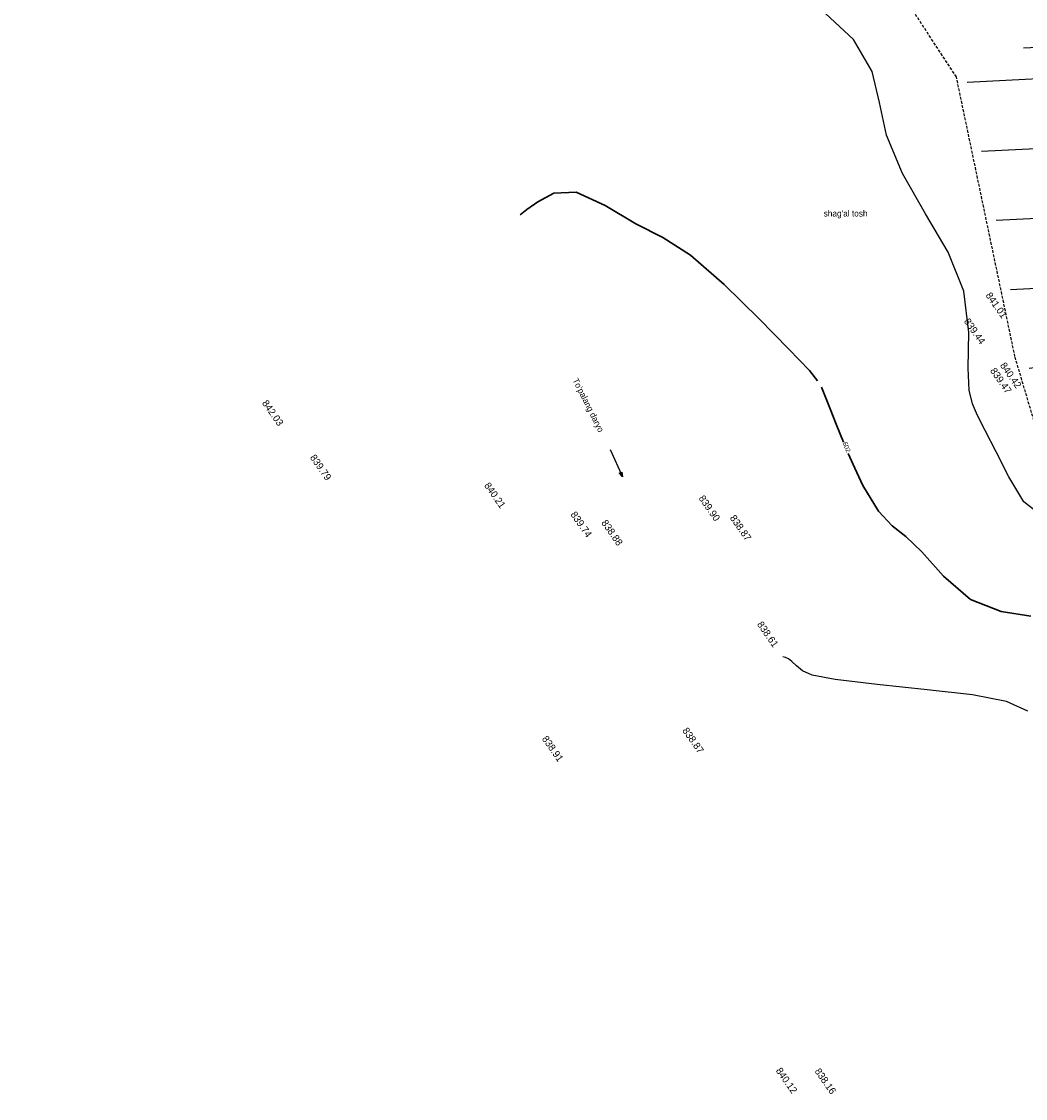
# Model space of a CAD drawing. Header units: millimetres. Extents: x 405709 to 406552, y 4254722 to 4255885.
# Tile 2 of 48: x 405915 to 406058, y 4255248 to 4255400. Entities that reach past the tile are written whole.
import ezdxf

# ---------------------------------------------------------------- set-up
doc = ezdxf.new("R2010")
doc.units = ezdxf.units.MM
doc.header["$LTSCALE"] = 0.5
doc.linetypes.add('CONTI', pattern=[0])
doc.linetypes.add('Штриховая 1 к 2', pattern=[3, 2, -1])
for name, color, linetype in [('(007) Здания', 7, 'Continuous'), ('(027) Гидрография', 7, 'Continuous'), ('(028) Гидротехн.', 7, 'Continuous'), ('(031) Горизонтали', 42, 'Continuous'), ('(037) Контуры', 7, 'Continuous'), ('PI_OTDEFAULT', 172, 'CONTI')]:
    doc.layers.add(name, color=color, linetype=linetype)
doc.layers.add('(032) Горизонтали утолщенные', color=32, linetype='Continuous', lineweight=30)
doc.styles.add('BM-431', font='txt')
doc.styles.add('P-131', font='txt')

# ---------------------------------------------------------------- blocks, each defined once
blk = doc.blocks.new('*U24')
at = {"layer": '(028) Гидротехн.', "color": 5, "ltscale": 10}
for points in [[(1.85, -0.17), (4.68, 17.89)], [(6.26, -0.6), (7.78, 9.1)]]:
    blk.add_lwpolyline(points, dxfattribs=at)
blk = doc.blocks.new('*U25')
at = {"color": 0, "linetype": 'ByBlock', "lineweight": -2, "transparency": 16777216}
for p, rotation in [((406065.77, 4255400.64), 101.808184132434), ((406067.82, 4255390.85), 101.808184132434), ((406069.86, 4255381.06), 101.808184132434), ((406071.91, 4255371.27), 101.808184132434), ((406073.96, 4255361.49), 101.808184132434), ((406076.6, 4255351.85), 106.5429824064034)]:
    blk.add_blockref('*U24', p, dxfattribs=dict(at, rotation=rotation))
blk = doc.blocks.new('*X10')
at = {"color": 0}
for p, q in [((7.2, 1.35), (7.36, 1.35)), ((7.2, 1.3), (7.53, 1.3)), ((7.2, 1.25), (7.69, 1.25)), ((7.2, 1.2), (7.85, 1.2)), ((7.2, 1.15), (8.01, 1.15)), ((7.2, 1.1), (8.18, 1.1)), ((7.2, 1.05), (8.34, 1.05)), ((7.2, 1), (8.5, 1)), ((7.2, 0.95), (8.34, 0.95)), ((7.2, 0.9), (8.18, 0.9)), ((7.2, 0.85), (8.01, 0.85)), ((7.2, 0.8), (7.85, 0.8)), ((7.2, 0.75), (7.69, 0.75)), ((7.2, 0.7), (7.53, 0.7)), ((7.2, 0.65), (7.36, 0.65))]:
    blk.add_line(p, q, dxfattribs=at)
blk = doc.blocks.new('I02225')
for p, q in [((-1.14, -0.45), (-1.14, 0.35)), ((-1.14, 0.35), (0.16, -0.05)), ((-8.34, -0.05), (0.16, -0.05)), ((0.16, -0.05), (-1.14, -0.45))]:
    blk.add_line(p, q)
blk.add_blockref('*X10', (-8.34, -1.05))

msp = doc.modelspace()

# ---------------------------------------------------------------- hatches: boundary and pattern name
at = {"transparency": 33554687}
h = msp.add_hatch(dxfattribs=at)
h.set_pattern_fill('AR-HBONE', color=30, scale=0.005)
edge = h.paths.add_edge_path()
edge.add_line((406386.6, 4254899.2), (406388.73, 4254901.32))
edge.add_line((406182.57, 4255117.63), (406215.73, 4255080.21))
edge.add_line((406215.73, 4255080.21), (406248.84, 4255042.86))
edge.add_line((406248.84, 4255042.86), (406283.05, 4255007.73))
edge.add_line((406283.05, 4255007.73), (406318.27, 4254972.27))
edge.add_line((406318.27, 4254972.27), (406353.5, 4254936.79))
edge.add_line((406353.5, 4254936.79), (406388.73, 4254901.32))
edge.add_line((406388.73, 4254901.32), (406387.77, 4254900.36))
edge.add_line((406180.33, 4255115.65), (406213.49, 4255078.22))
edge.add_line((406213.49, 4255078.22), (406246.64, 4255040.82))
edge.add_line((406246.64, 4255040.82), (406280.91, 4255005.63))
edge.add_line((406280.91, 4255005.63), (406316.14, 4254970.16))
edge.add_line((406316.14, 4254970.16), (406351.37, 4254934.68))
edge.add_line((406351.37, 4254934.68), (406386.6, 4254899.2))
edge.add_line((406386.6, 4254899.2), (406386.92, 4254899.52))
edge.add_line((406182.57, 4255117.63), (406157.36, 4255152.31))
edge.add_line((406157.36, 4255152.31), (406147.04, 4255171.92))
edge.add_line((406147.04, 4255171.92), (406133.07, 4255198.46))
edge.add_line((406133.07, 4255198.46), (406131.1, 4255203.63))
edge.add_line((406131.1, 4255203.63), (406113.31, 4255250.39))
edge.add_line((406113.31, 4255250.39), (406102.62, 4255278.48))
edge.add_line((406102.62, 4255278.48), (406096.6, 4255297.62))
edge.add_line((406096.6, 4255297.62), (406081.88, 4255347.1))
edge.add_line((406081.88, 4255347.1), (406078.09, 4255359.84))
edge.add_line((406078.09, 4255359.84), (406072.14, 4255402.38))
edge.add_line((406072.14, 4255402.38), (406041.04, 4255445.31))
edge.add_line((406041.04, 4255445.31), (405903.1, 4255619.54))
edge.add_line((405903.1, 4255619.54), (405828.48, 4255714.88))
edge.add_line((405828.48, 4255714.88), (405791.31, 4255762.15))
edge.add_line((405788.96, 4255760.3), (405791.31, 4255762.15))
edge.add_line((405826.12, 4255713.03), (405788.96, 4255760.3))
edge.add_line((405900.74, 4255617.68), (405826.12, 4255713.03))
edge.add_line((406038.65, 4255443.5), (405900.74, 4255617.68))
edge.add_line((406069.27, 4255401.22), (406038.65, 4255443.5))
edge.add_line((406075.15, 4255359.2), (406069.27, 4255401.22))
edge.add_line((406079, 4255346.24), (406075.15, 4255359.2))
edge.add_line((406093.73, 4255296.75), (406079, 4255346.24))
edge.add_line((406099.79, 4255277.49), (406093.73, 4255296.75))
edge.add_line((406110.51, 4255249.33), (406099.79, 4255277.49))
edge.add_line((406128.3, 4255202.56), (406110.51, 4255249.33))
edge.add_line((406130.33, 4255197.22), (406128.3, 4255202.56))
edge.add_line((406144.38, 4255170.53), (406130.33, 4255197.22))
edge.add_line((406154.82, 4255150.7), (406144.38, 4255170.53))
edge.add_line((406180.33, 4255115.65), (406154.82, 4255150.7))

# ---------------------------------------------------------------- linework, layer by layer
at = {"layer": '(007) Здания', "color": 5, "linetype": 'Штриховая 1 к 2', "ltscale": 0.4}
msp.add_lwpolyline([(406165.12, 4255102.17), (406164.57, 4255102.78), (406137.84, 4255139.52), (406126.82, 4255160.44), (406112.29, 4255188.06), (406109.89, 4255194.37), (406092.09, 4255241.14), (406081.2, 4255269.77), (406074.95, 4255289.64), (406060.18, 4255339.26), (406056.12, 4255352.93), (406047.83, 4255392.55), (406022.37, 4255431.34), (405884.89, 4255604.97), (405810.25, 4255700.35), (405773.1, 4255747.59)], dxfattribs=at)
at = {"layer": '(031) Горизонтали'}
for points in [[(406061.31, 4255329.27, 602.5), (406057.36, 4255332.34, 602.5), (406055.25, 4255335.88, 602.5), (406053.46, 4255339.42, 602.5), (406051.92, 4255342.44, 602.5), (406050.83, 4255344.58, 602.5), (406050.11, 4255346.26, 602.5), (406049.65, 4255348.17, 602.5), (406049.5, 4255351.31, 602.5), (406049.58, 4255356.34, 602.5), (406048.9, 4255362.19, 602.5), (406046.65, 4255367.72, 602.5), (406043.43, 4255373.15, 602.5), (406040.21, 4255378.85, 602.5), (406037.9, 4255384.28, 602.5), (406036.95, 4255388.94, 602.5), (406035.9, 4255393.33, 602.5), (406033.26, 4255397.86, 602.5), (406029.27, 4255401.56, 602.5)], [(406057.93, 4255302.72, 601.5), (406054.92, 4255304.08, 601.5), (406050.09, 4255305.01, 601.5), (406043.7, 4255305.73, 601.5), (406036.58, 4255306.49, 601.5), (406030.63, 4255307.21, 601.5), (406027.41, 4255307.82, 601.5), (406026.01, 4255308.42, 601.5), (406025.16, 4255309.11, 601.5), (406024.52, 4255309.73, 601.5), (406024.01, 4255310.13, 601.5), (406023.63, 4255310.32, 601.5), (406023.24, 4255310.39, 601.5)]]:
    msp.add_polyline3d(points, dxfattribs=at)
at = {"layer": '(032) Горизонтали утолщенные'}
for points in [[(406028.14, 4255349.5, 602), (406027.01, 4255350.96, 602), (406024.1, 4255353.97, 602), (406019.86, 4255358.26, 602), (406014.93, 4255363.15, 602), (406010.17, 4255367.31, 602), (406006.21, 4255369.79, 602), (406002.38, 4255371.75, 602), (405998.07, 4255374.32, 602), (405993.93, 4255376.21, 602), (405990.76, 4255376.1, 602), (405988.51, 4255374.87, 602), (405986.94, 4255373.75, 602), (405986.02, 4255373.03, 602)], [(406029.94, 4255345.52, 602), (406029.09, 4255347.68, 602), (406028.71, 4255348.62, 602)], [(406031.82, 4255340.81, 602), (406030.79, 4255343.38, 602), (406029.94, 4255345.52, 602)], [(406034.55, 4255334.69, 602), (406033.41, 4255337.11, 602), (406032.5, 4255339.21, 602)], [(406058.35, 4255316.14, 602), (406054.15, 4255316.82, 602), (406049.81, 4255318.54, 602), (406046, 4255321.85, 602), (406042.94, 4255325.29, 602), (406040.64, 4255327.45, 602), (406038.72, 4255328.97, 602), (406036.78, 4255331.03, 602), (406034.55, 4255334.69, 602)]]:
    msp.add_polyline3d(points, dxfattribs=at)

# ---------------------------------------------------------------- block references
at = {"layer": '(027) Гидрография', "xscale": 0.4999999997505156, "yscale": 0.4999999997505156, "zscale": 0.4999999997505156, "rotation": 294.4179560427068}
msp.add_blockref('I02225', (406000.49, 4255335.97), dxfattribs=at)
msp.add_blockref('*U25', (0, 0))

# ---------------------------------------------------------------- texts
at = {"layer": '(028) Гидротехн.', "style": 'BM-431'}
msp.add_text("To'palang daryo", height=0.875, rotation=296.5799, dxfattribs=at).set_placement((405993.41, 4255349.6))
at = {"layer": '(032) Горизонтали утолщенные', "style": 'P-131'}
msp.add_text('602', height=0.656, rotation=292.5099, dxfattribs=at).set_placement((406031.69, 4255340.69, 602))
at = {"layer": '(037) Контуры', "color": 0, "linetype": 'ByBlock', "style": 'BM-431'}
msp.add_text("shag'al tosh", height=0.875, dxfattribs=at).set_placement((406029.02, 4255372.78))
at = {"layer": 'PI_OTDEFAULT', "color": 250, "ltscale": 3, "style": 'BM-431'}
for s, p in [('841.01', (406051.92, 4255361.6)), ('839.44', (406048.84, 4255357.92)), ('840.42', (406053.96, 4255351.68)), ('839.47', (406052.55, 4255350.92)), ('842.03', (405949.38, 4255346.34)), ('839.79', (405956.17, 4255338.63)), ('840.21', (405980.86, 4255334.67)), ('839.90', (406011.25, 4255332.85)), ('839.74', (405993.09, 4255330.56)), ('838.87', (406015.67, 4255330.06)), ('838.88', (405997.46, 4255329.38)), ('838.61', (406019.52, 4255314.99)), ('838.87', (406008.94, 4255299.95)), ('838.91', (405989.04, 4255298.78)), ('840.12', (406022.19, 4255251.77)), ('838.16', (406027.69, 4255251.68))]:
    msp.add_text(s, height=1, rotation=305, dxfattribs=at).set_placement(p)

doc.saveas('drawing.dxf')
